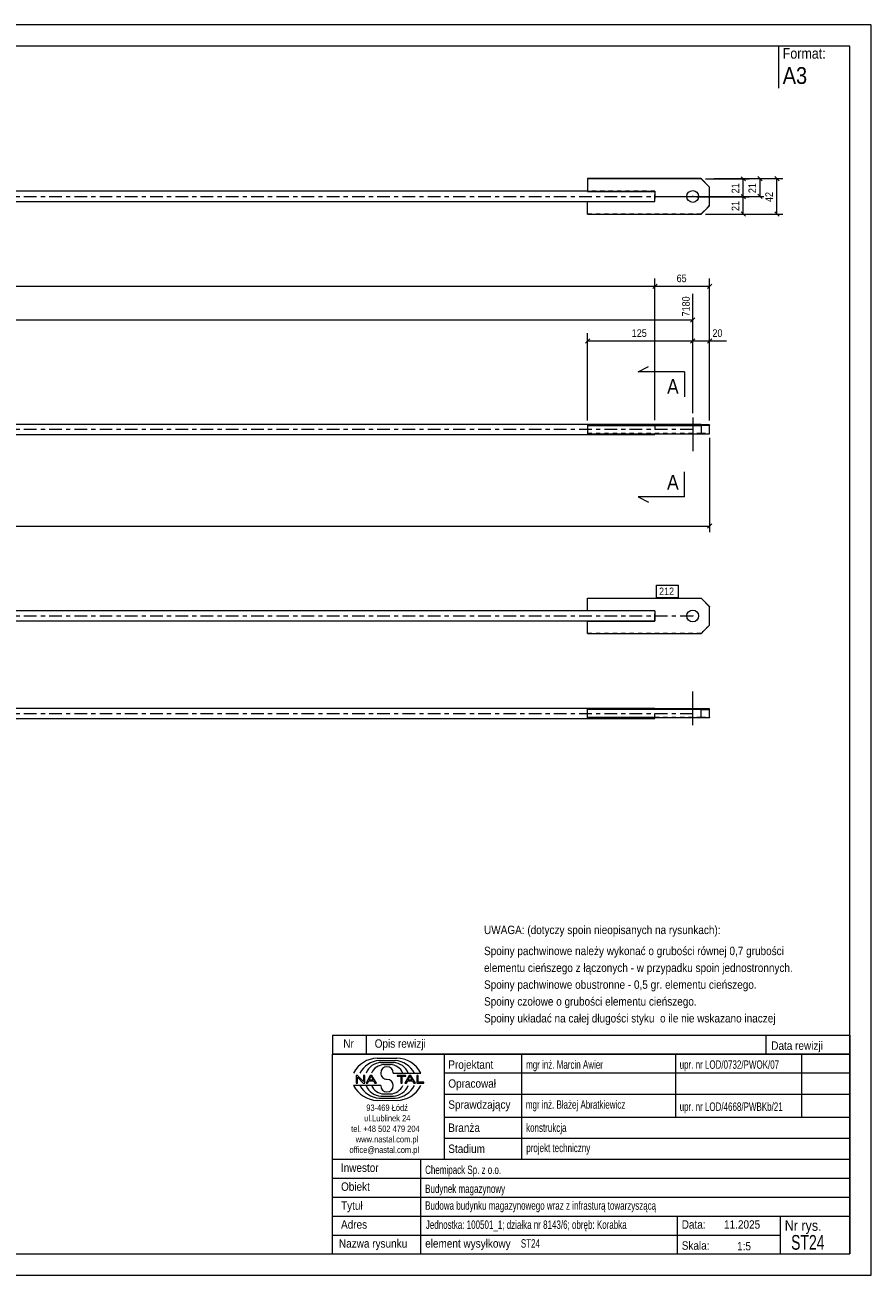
# Model space of a CAD drawing. Header units: millimetres. Extents: x 0 to 420, y 0 to 297.
# Tile 2 of 2: x 219 to 420, y 0 to 297. Entities that reach past the tile are written whole.
import ezdxf

# ---------------------------------------------------------------- set-up
doc = ezdxf.new("R2010")
doc.units = ezdxf.units.MM
for name, pattern in [('XKITLINE00', [0]), ('XKITLINE01', [4, 1, -1, 1, -1]), ('XKITLINE03', [6, 3, -1, 1, -1])]:
    doc.linetypes.add(name, pattern=pattern)
for name, color, linetype, lineweight in [('Arkusz rysunku', 3, 'Continuous', 0), ('Element', 2, 'Continuous', 0), ('Inny typ obiektu', 7, 'Continuous', 0), ('Przekrój', 7, 'Continuous', 0), ('Wymiar', 4, 'Continuous', 0), ('Znak elementu', 2, 'Continuous', 0), ('Śruba', 3, 'Continuous', 0)]:
    doc.layers.add(name, color=color, linetype=linetype, lineweight=lineweight)
doc.styles.add('ARIAL', font='ARIAL.TTF')

msp = doc.modelspace()

# ---------------------------------------------------------------- linework, layer by layer
at = {"layer": 'Arkusz rysunku', "linetype": 'XKITLINE00', "lineweight": 0}
for p, q in [((420, 297), (0, 297)), ((420, 297), (415, 297)), ((420, 0), (420, 297)), ((415, 292), (5, 292)), ((415, 5), (415, 292)), ((5, 5), (415, 5)), ((0, 0), (420, 0))]:
    msp.add_line(p, q, dxfattribs=at)
at = {"layer": 'Element', "linetype": 'XKITLINE00', "lineweight": 0}
for p, q in [((379.62, 260.5), (352.62, 260.5)), ((352.62, 260.5), (352.62, 257.45)), ((379.62, 260.45), (352.62, 260.45)), ((379.62, 260.45), (379.62, 260.5)), ((379.62, 260.5), (381.62, 258.5)), ((381.62, 258.45), (379.62, 260.45)), ((381.62, 254.06), (381.62, 258.5)), ((352.62, 257.48), (200.62, 257.48)), ((352.62, 257.45), (368.62, 257.45)), ((368.62, 257.45), (368.62, 256.73)), ((368.62, 255.78), (368.62, 256.73)), ((368.62, 255.06), (368.62, 255.78)), ((200.62, 255.08), (368.62, 255.08)), ((352.62, 252.06), (352.62, 255.08)), ((352.62, 255.06), (368.62, 255.06)), ((379.62, 252.06), (381.62, 254.06)), ((352.62, 252.06), (379.62, 252.06)), ((200.62, 202.14), (368.62, 202.14)), ((368.62, 202.14), (368.62, 201.93)), ((379.62, 202.04), (368.62, 202.04)), ((381.62, 201.99), (379.62, 202.04)), ((381.62, 201.89), (381.62, 201.99)), ((200.62, 199.74), (368.62, 199.74)), ((368.62, 201.91), (352.62, 201.91)), ((352.62, 201.91), (352.62, 201.84)), ((352.62, 201.84), (379.62, 201.84)), ((352.62, 201.84), (352.62, 199.84)), ((352.62, 199.84), (379.62, 199.84)), ((368.62, 201.91), (368.62, 201.93)), ((368.62, 199.74), (368.62, 199.84)), ((379.62, 201.84), (381.62, 201.89)), ((379.62, 201.84), (379.62, 199.84)), ((379.62, 199.84), (381.62, 199.89)), ((381.62, 199.89), (381.62, 201.89)), ((352.62, 160.79), (352.62, 160.84)), ((352.62, 160.84), (379.62, 160.84)), ((352.62, 157.79), (352.62, 160.79)), ((352.62, 160.79), (379.62, 160.79)), ((379.62, 160.84), (381.62, 158.84)), ((379.62, 160.84), (379.62, 160.79)), ((381.62, 158.79), (379.62, 160.79)), ((352.62, 157.82), (200.62, 157.82)), ((368.62, 157.79), (352.62, 157.79)), ((368.62, 157.79), (368.62, 157.08)), ((381.62, 158.84), (381.62, 158.79)), ((381.62, 154.39), (381.62, 158.79)), ((200.62, 155.42), (368.62, 155.42)), ((352.62, 155.39), (352.62, 155.42)), ((352.62, 155.39), (368.62, 155.39)), ((352.62, 152.39), (352.62, 155.39)), ((368.62, 156.09), (368.62, 157.08)), ((368.62, 155.39), (368.62, 156.09)), ((352.62, 152.39), (379.62, 152.39)), ((379.62, 152.39), (381.62, 154.39)), ((200.62, 134.65), (368.62, 134.65)), ((352.62, 132.35), (352.62, 134.42)), ((368.62, 134.42), (352.62, 134.42)), ((379.62, 134.35), (352.62, 134.35)), ((368.62, 134.65), (368.62, 134.44)), ((379.62, 134.54), (368.62, 134.54)), ((368.62, 134.44), (368.62, 134.42)), ((381.62, 134.5), (379.62, 134.54)), ((379.62, 134.35), (381.62, 134.4)), ((379.62, 132.35), (379.62, 134.35)), ((381.62, 132.4), (381.62, 134.5)), ((200.62, 132.25), (368.62, 132.25)), ((379.62, 132.35), (352.62, 132.35)), ((368.62, 132.25), (368.62, 132.35)), ((381.62, 132.4), (379.62, 132.35))]:
    msp.add_line(p, q, dxfattribs=at)
at = {"layer": 'Element', "linetype": 'XKITLINE03', "lineweight": 0}
for p, q in [((200.62, 256.28), (378.62, 256.28)), ((200.62, 200.94), (378.62, 200.94)), ((200.62, 156.62), (378.62, 156.62)), ((200.62, 133.45), (378.62, 133.45))]:
    msp.add_line(p, q, dxfattribs=at)
at = {"layer": 'Element', "linetype": 'XKITLINE01', "lineweight": 0}
for p, q in [((352.62, 257.5), (368.62, 257.5)), ((368.62, 257.48), (352.62, 257.48)), ((368.62, 257.45), (368.62, 257.5)), ((368.62, 257.5), (368.62, 257.45)), ((368.62, 257.48), (368.62, 256.73)), ((368.62, 256.73), (368.62, 255.78)), ((368.62, 255.08), (368.62, 255.78)), ((352.62, 255.08), (352.62, 255.1)), ((352.62, 255.1), (368.62, 255.1)), ((352.62, 255.08), (352.62, 255.1)), ((379.62, 252.1), (381.62, 254.1)), ((352.62, 252.1), (379.62, 252.1)), ((379.62, 252.06), (379.62, 252.1)), ((368.62, 202.04), (352.62, 202.04)), ((352.62, 202.04), (352.62, 201.97)), ((352.62, 202.04), (352.62, 201.84)), ((352.62, 201.97), (368.62, 201.97)), ((368.62, 201.93), (368.62, 201.97)), ((368.62, 201.97), (368.62, 199.91)), ((379.62, 201.84), (379.62, 202.04)), ((381.62, 201.99), (381.62, 201.89)), ((352.62, 200.04), (379.62, 200.04)), ((352.62, 199.97), (368.62, 199.97)), ((352.62, 199.91), (368.62, 199.91)), ((368.62, 201.93), (368.62, 199.74)), ((379.62, 200.04), (381.62, 199.99)), ((368.62, 157.84), (352.62, 157.84)), ((368.62, 157.82), (352.62, 157.82)), ((368.62, 157.79), (368.62, 157.84)), ((368.62, 157.82), (368.62, 156.62)), ((352.62, 155.44), (368.62, 155.44)), ((352.62, 155.44), (352.62, 155.42)), ((352.62, 155.42), (352.62, 155.44)), ((368.62, 157.08), (368.62, 156.09)), ((368.62, 155.77), (368.62, 156.09)), ((368.62, 156.09), (368.62, 155.42)), ((379.62, 152.44), (352.62, 152.44)), ((381.62, 154.44), (379.62, 152.44)), ((379.62, 152.44), (379.62, 152.39)), ((352.62, 134.42), (352.62, 134.54)), ((352.62, 134.54), (352.62, 134.47)), ((368.62, 134.54), (352.62, 134.54)), ((352.62, 134.42), (352.62, 134.47)), ((352.62, 134.47), (368.62, 134.47)), ((352.62, 134.35), (352.62, 134.42)), ((368.62, 134.47), (368.62, 134.44)), ((368.62, 134.44), (368.62, 134.47)), ((368.62, 134.44), (368.62, 134.3)), ((368.62, 132.42), (368.62, 134.42)), ((368.62, 132.35), (368.62, 134.3)), ((379.62, 134.54), (379.62, 134.35)), ((381.62, 134.4), (381.62, 134.5)), ((352.62, 132.47), (352.62, 132.54)), ((352.62, 132.54), (379.62, 132.54)), ((368.62, 132.47), (352.62, 132.47)), ((352.62, 132.35), (352.62, 132.42)), ((352.62, 132.42), (368.62, 132.42)), ((368.62, 132.42), (368.62, 132.47)), ((379.62, 132.54), (381.62, 132.5)), ((381.62, 132.5), (381.62, 132.4))]:
    msp.add_line(p, q, dxfattribs=at)
at = {"layer": 'Inny typ obiektu', "linetype": 'XKITLINE00', "lineweight": 0}
for p, q in [((398, 292), (398, 282)), ((292, 57), (292, 52.5)), ((292, 57), (415, 57)), ((300, 57), (300, 52.5)), ((395, 57), (395, 52.5)), ((415, 57), (415, 52.5)), ((415, 52.5), (292, 52.5)), ((292, 5), (292, 52.5)), ((292, 52.5), (415, 52.5)), ((302.62, 51.49), (307.23, 51.5)), ((303.07, 50.99), (306.86, 51)), ((303.46, 50.49), (306.45, 50.49)), ((318.5, 52.5), (318.5, 27.5)), ((337, 27.5), (337, 52.5)), ((373.5, 52.5), (373.5, 37.5)), ((403.5, 52.5), (403.5, 37.5)), ((415, 52.5), (415, 5)), ((304.2, 49.98), (305.73, 49.99)), ((306.42, 47.99), (312.98, 47.99)), ((318.5, 48), (415, 48)), ((303.43, 45.01), (297, 45.01)), ((297.93, 47.44), (297.57, 47.44)), ((297.57, 47.44), (297.57, 45.56)), ((297.57, 45.56), (297.9, 45.56)), ((297.9, 47.04), (299.29, 45.56)), ((297.9, 45.56), (297.9, 47.04)), ((299.31, 45.96), (297.93, 47.44)), ((299.29, 45.56), (299.65, 45.56)), ((299.65, 47.44), (299.31, 47.44)), ((299.31, 47.44), (299.31, 45.96)), ((299.65, 45.56), (299.65, 47.44)), ((300.96, 47.44), (299.94, 45.56)), ((299.94, 45.56), (300.31, 45.56)), ((300.31, 45.56), (300.61, 46.13)), ((300.61, 46.13), (301.71, 46.13)), ((300.71, 46.33), (301.14, 47.24)), ((301.6, 46.33), (300.71, 46.33)), ((301.33, 47.44), (300.96, 47.44)), ((301.14, 47.24), (301.6, 46.33)), ((302.41, 45.56), (301.33, 47.44)), ((301.71, 46.13), (302.02, 45.56)), ((302.02, 45.56), (302.41, 45.56)), ((309.43, 47.44), (307.34, 47.44)), ((307.34, 47.44), (307.34, 47.22)), ((307.34, 47.22), (308.21, 47.22)), ((308.21, 47.22), (308.21, 45.56)), ((308.21, 45.56), (308.56, 45.56)), ((308.56, 45.56), (308.56, 47.22)), ((308.56, 47.22), (309.43, 47.22)), ((310.21, 47.44), (309.2, 45.56)), ((309.2, 45.56), (309.57, 45.56)), ((309.43, 47.22), (309.43, 47.44)), ((309.57, 45.56), (309.86, 46.13)), ((309.86, 46.13), (310.96, 46.13)), ((309.96, 46.33), (310.39, 47.24)), ((310.86, 46.33), (309.96, 46.33)), ((310.59, 47.44), (310.21, 47.44)), ((310.4, 47.24), (310.39, 47.24)), ((310.4, 47.24), (310.86, 46.33)), ((311.67, 45.56), (310.59, 47.44)), ((310.96, 46.13), (311.27, 45.56)), ((311.27, 45.56), (311.67, 45.56)), ((312.36, 47.44), (312.01, 47.44)), ((312.01, 47.44), (312.01, 45.56)), ((312.01, 45.56), (313.66, 45.56)), ((312.36, 45.78), (312.36, 47.44)), ((313.66, 45.78), (312.36, 45.78)), ((313.66, 45.56), (313.66, 45.78)), ((303.07, 42.01), (306.86, 42)), ((303.46, 42.51), (306.45, 42.51)), ((304.2, 43.02), (305.73, 43.01)), ((318.5, 43), (415, 43)), ((302.62, 41.51), (307.23, 41.5)), ((318.5, 37.5), (415, 37.5)), ((318.5, 32.5), (415, 32.5)), ((292, 27.5), (415, 27.5)), ((313, 5), (313, 27.5)), ((292, 23), (415, 23)), ((292, 18.5), (415, 18.5)), ((292, 14), (415, 14)), ((374, 5), (374, 14)), ((398.5, 5), (398.5, 14)), ((292, 9.5), (398.5, 9.5)), ((292, 5), (415, 5))]:
    msp.add_line(p, q, dxfattribs=at)
for centre, radius, start, end in [((302.72, 45.08), 6.42, 90.8317, 153.0136), ((303.67, 45), 6.02, 95.7347, 150.2266), ((306.22, 46.41), 4.08, 22.7023, 86.7527), ((306.24, 44.98), 6.04, 29.8256, 84.1252), ((307.25, 45.07), 6.43, 27.0191, 90.199), ((303.7, 46.42), 4.07, 93.3428, 157.3393), ((304.33, 46.6), 3.38, 92.229, 155.8008), ((304.92, 47.99), 1.49, 0.0741, 179.9259), ((304.92, 47.99), 1.49, 179.9259, 270), ((305.59, 46.6), 3.39, 24.2351, 87.5913), ((302.72, 47.92), 6.42, 206.9864, 269.1683), ((303.67, 48), 6.02, 209.7734, 264.2653), ((303.7, 46.58), 4.07, 202.6607, 266.6572), ((304.33, 46.4), 3.38, 204.1992, 267.771), ((304.92, 45.01), 1.49, 180.0741, 359.9259), ((304.92, 45), 1.49, 0.0741, 90), ((305.59, 46.4), 3.39, 272.4087, 335.7649), ((306.22, 46.59), 4.08, 273.2473, 337.2977), ((306.24, 48.02), 6.04, 275.8748, 330.1744), ((307.25, 47.93), 6.43, 269.801, 332.9809)]:
    msp.add_arc(centre, radius, start, end, dxfattribs=at)
at = {"layer": 'Przekrój', "linetype": 'XKITLINE00', "lineweight": 0}
for p, q in [((364.62, 214.62), (367.12, 215.87)), ((369.62, 214.62), (364.62, 214.62)), ((375.62, 214.62), (369.62, 214.62)), ((375.62, 214.62), (375.62, 208.62)), ((375.62, 184.86), (375.62, 190.86)), ((364.62, 184.86), (367.12, 183.61)), ((369.62, 184.86), (364.62, 184.86)), ((375.62, 184.86), (369.62, 184.86))]:
    msp.add_line(p, q, dxfattribs=at)
at = {"layer": 'Wymiar', "linetype": 'XKITLINE00', "lineweight": 0}
for p, q in [((380.62, 260.45), (391.06, 260.45)), ((382.62, 260.5), (399.06, 260.5)), ((382.62, 260.5), (395.06, 260.5)), ((389.11, 260.96), (390.13, 259.94)), ((389.62, 256.21), (389.62, 260.45)), ((393.11, 261.01), (394.13, 259.99)), ((393.62, 256.28), (393.62, 260.5)), ((397.11, 261.01), (398.13, 259.99)), ((397.62, 252.06), (397.62, 260.5)), ((369.62, 256.28), (394.5, 256.28)), ((378.62, 256.21), (391.06, 256.21)), ((378.62, 256.21), (391.06, 256.21)), ((389.11, 256.72), (390.13, 255.71)), ((389.11, 256.72), (390.13, 255.71)), ((389.62, 252.06), (389.62, 256.21)), ((393.11, 256.79), (394.13, 255.77)), ((389.11, 252.57), (390.13, 251.55)), ((397.11, 252.57), (398.13, 251.55)), ((380.62, 252.06), (391.06, 252.06)), ((382.62, 252.06), (399.06, 252.06)), ((31.62, 234.94), (368.62, 234.94)), ((369.13, 235.45), (368.11, 234.43)), ((369.13, 235.45), (368.11, 234.43)), ((368.62, 203.14), (368.62, 236.8)), ((368.62, 203.14), (368.62, 236.8)), ((368.62, 234.94), (381.62, 234.94)), ((382.13, 235.45), (381.11, 234.43)), ((381.62, 202.99), (381.62, 236.8)), ((377.62, 204.74), (377.62, 233.1)), ((31.62, 226.94), (377.62, 226.94)), ((378.13, 227.45), (377.11, 226.43)), ((352.62, 203.04), (352.62, 223.8)), ((377.62, 204.74), (377.62, 223.8)), ((377.62, 204.74), (377.62, 223.8)), ((381.62, 202.99), (381.62, 223.8)), ((353.13, 222.45), (352.11, 221.43)), ((352.62, 221.94), (377.62, 221.94)), ((378.13, 222.45), (377.11, 221.43)), ((378.13, 222.45), (377.11, 221.43)), ((377.62, 221.94), (381.62, 221.94)), ((382.13, 222.45), (381.11, 221.43)), ((381.62, 221.94), (385.64, 221.94)), ((381.62, 221.94), (385.64, 221.94)), ((381.62, 198.89), (381.62, 176.5)), ((382.13, 178.45), (381.11, 177.43)), ((18.62, 177.94), (381.62, 177.94))]:
    msp.add_line(p, q, dxfattribs=at)
at = {"layer": 'Znak elementu', "linetype": 'XKITLINE00', "lineweight": 0}
for p, q in [((369.01, 163.94), (374.22, 163.94)), ((369.01, 160.94), (369.01, 163.94)), ((374.22, 160.94), (374.22, 163.94)), ((369.01, 160.94), (374.22, 160.94))]:
    msp.add_line(p, q, dxfattribs=at)
at = {"layer": 'Śruba', "linetype": 'XKITLINE00', "lineweight": 0}
for p, q in [((377.62, 256.21), (377.62, 256.4)), ((377.62, 203.74), (377.62, 195.74)), ((377.62, 156.68), (377.62, 156.5)), ((377.62, 130.65), (377.62, 138.65))]:
    msp.add_line(p, q, dxfattribs=at)
for centre in [(377.62, 256.26), (377.62, 156.59)]:
    msp.add_circle(centre, 1.4, dxfattribs=at)

# ---------------------------------------------------------------- texts
at = {"layer": 'Inny typ obiektu', "style": 'ARIAL'}
for s, height, width, p in [('Format:', 2.5, 0.85, (399, 289)), ('A3', 4, 0.85, (399, 283)), ('UWAGA: (dotyczy spoin nieopisanych na rysunkach):', 2, 0.85, (328, 81)), ('Spoiny pachwinowe należy wykonać o grubości równej 0,7 grubości', 2, 0.85, (328, 76)), ('elementu cieńszego z łączonych - w przypadku spoin jednostronnych.', 2, 0.85, (328, 72)), ('Spoiny pachwinowe obustronne - 0,5 gr. elementu cieńszego.', 2, 0.85, (328, 68)), ('Spoiny czołowe o grubości elementu cieńszego.', 2, 0.85, (328, 64)), ('Spoiny układać na całej długości styku  o ile nie wskazano inaczej', 2, 0.85, (328, 60)), ('Nr', 2, 0.85, (294.54, 54)), ('Opis rewizji', 2, 0.85, (302, 54)), ('Data rewizji', 2, 0.85, (396.28, 53.5)), ('Projektant', 2, 0.85, (319.5, 49)), ('mgr inż. Marcin Awier', 2, 0.68, (338, 49)), ('upr. nr LOD/0732/PWOK/07', 2, 0.68, (374.5, 49)), ('Opracował', 2, 0.85, (319.5, 44.5)), ('Sprawdzający', 2, 0.85, (319.5, 39.5)), ('mgr inż. Błażej Abratkiewicz', 2, 0.68, (337.94, 39.5)), ('93-469 Łódź', 1.5, 0.85, (300, 39)), ('upr. nr LOD/4668/PWBKb/21', 2, 0.68, (374.5, 39)), ('ul.Lublinek 24', 1.5, 0.85, (299.5, 36.5)), ('Branża', 2, 0.85, (319.5, 34)), ('konstrukcja', 2, 0.68, (338, 34)), ('tel. +48 502 479 204', 1.5, 0.85, (296.41, 34)), ('www.nastal.com.pl', 1.5, 0.85, (297.5, 31.5)), ('office@nastal.com.pl', 1.5, 0.85, (296, 29)), ('Stadium', 2, 0.85, (319.5, 29)), ('projekt techniczny', 2, 0.68, (338.04, 29.19)), ('Inwestor', 2, 0.85, (293.96, 24.5)), ('Chemipack Sp. z o.o.', 2, 0.68, (314, 24)), ('Obiekt', 2, 0.85, (294, 20)), ('Budynek magazynowy', 2, 0.68, (314, 19.5)), ('Tytuł', 2, 0.85, (294, 15.5)), ('Budowa budynku magazynowego wraz z infrasturą towarzyszącą', 2, 0.68, (314, 15.5)), ('Adres', 2, 0.85, (294, 11)), ('Jednostka: 100501_1; działka nr 8143/6; obręb: Korabka', 2, 0.68, (314.16, 10.96)), ('Data:', 2, 0.85, (375, 11)), ('11.2025', 2, 0.85, (385.06, 11)), ('Nr rys.', 2.5, 0.85, (399.5, 10.5)), ('ST24', 3.5, 0.68, (401, 6)), ('Nazwa rysunku', 2, 0.85, (293.5, 6.5)), ('element wysyłkowy', 2, 0.85, (314, 6.5)), ('ST24', 2, 0.68, (336.75, 6.5)), ('Skala:', 2, 0.85, (375, 6)), ('1:5', 2, 0.85, (388.16, 5.85))]:
    msp.add_text(s, height=height, dxfattribs=dict(at, width=width)).set_placement(p)
at = {"layer": 'Przekrój', "style": 'ARIAL', "width": 0.85}
for p in [(371.51, 209.37), (371.51, 186.61)]:
    msp.add_text('A', height=3.5, dxfattribs=at).set_placement(p)
at = {"layer": 'Wymiar', "style": 'ARIAL', "width": 0.85}
for s, p in [('21', (388.66, 257)), ('21', (392.66, 257.05)), ('42', (396.66, 254.94)), ('21', (388.66, 252.8)), ('7180', (376.9, 227.76))]:
    msp.add_text(s, height=1.8, rotation=90.0002, dxfattribs=at).set_placement(p)
for s, p in [('65', (373.78, 235.9)), ('125', (363.12, 222.9)), ('20', (382.3, 222.9))]:
    msp.add_text(s, height=1.8, dxfattribs=at).set_placement(p)
at = {"layer": 'Znak elementu', "style": 'ARIAL', "width": 0.85}
msp.add_text('212', height=1.8, dxfattribs=at).set_placement((369.61, 161.54))

doc.saveas('drawing.dxf')
